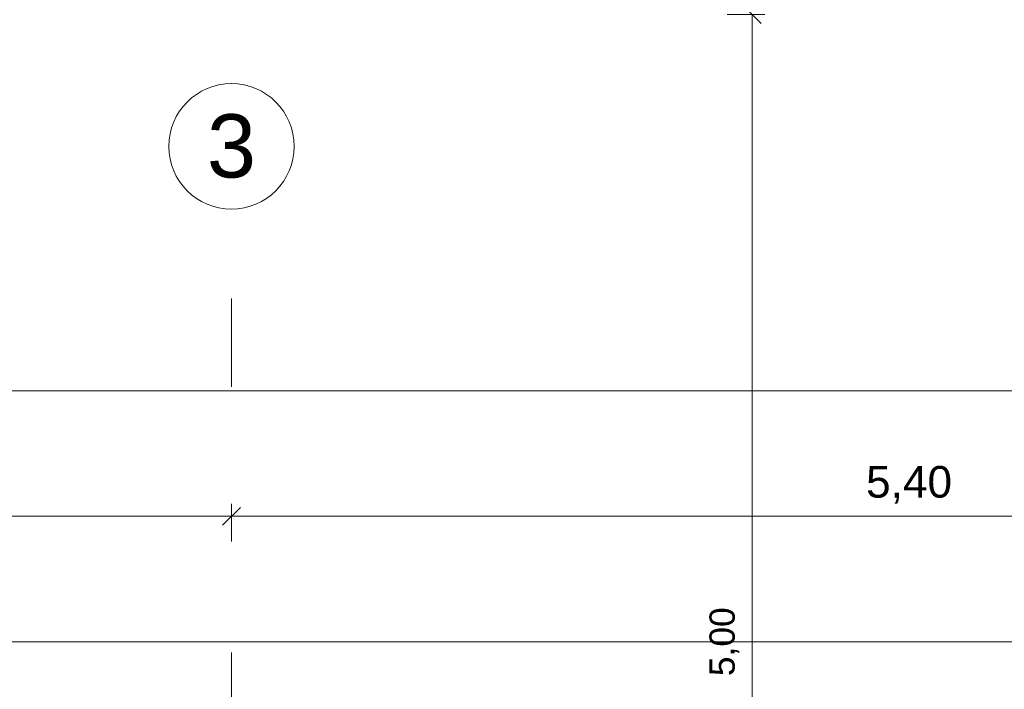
# Model space of a CAD drawing. Header units: metres. Extents: x -167 to 152, y -127 to 99.
# Tile 179 of 225: x -11.64 to -7.72, y 2.99 to 5.66. Entities that reach past the tile are written whole.
import ezdxf

# ---------------------------------------------------------------- set-up
doc = ezdxf.new("R2010")
doc.units = ezdxf.units.M
doc.header["$PDMODE"] = 1
doc.header["$PDSIZE"] = -2
doc.linetypes.add('Achsen 01', pattern=[5.291531, 3.175, -1.058062, 0.352704, -0.705764])
doc.layers.get('0').update_dxf_attribs({"lineweight": 25})
for name, color, linetype, lineweight in [('_GRU (2D)', 7, 'Continuous', 9), ('_OG 1 (2D)', 7, 'Continuous', 9), ('_OG 1 - B (3D)', 7, 'Continuous', 9), ('Bemaßung-Bemaßung', 7, 'Continuous', 9)]:
    doc.layers.add(name, color=color, linetype=linetype, lineweight=lineweight)
doc.layers.add('AV1-Achsen', color=1, linetype='Achsen 01', lineweight=18, true_color=0xff0000)
doc.layers.get('0').freeze()
doc.styles.add('Arial', font='arial.ttf')
doc.dimstyles.new('COE 50', dxfattribs={"dimtxt": 126.090495, "dimasz": 0.001414, "dimexe": 0.001, "dimexo": 0.01, "dimgap": 0.001, "dimtad": 1, "dimdec": 3, "dimtxsty": 'Arial', "dimblk": 'VW_SLASH-4', "dimblk1": 'VW_SLASH-4', "dimblk2": 'VW_SLASH-4', "dimcen": 0, "dimadec": 3, "dimazin": 0, "dimtfac": 0.8, "dimtdec": 3, "dimtix": 1, "dimtmove": 0, "dimatfit": 0, "dimldrblk": 'VW_SLASH-3', "dimfxl": 0.002, "dimfxlon": 1, "dimfrac": 2, "dimtolj": 1, "dimarcsym": 0})

# ---------------------------------------------------------------- blocks, each defined once
blk = doc.blocks.new('VW_SLASH-4')
at = {"color": 0, "linetype": 'ByBlock', "lineweight": -2, "transparency": 16777216}
blk.add_line((0, 0), (-1, 0), dxfattribs=at)
at = {"color": 0, "linetype": 'Continuous', "lineweight": 15, "transparency": 16777216, "flags": 128}
blk.add_lwpolyline([(0.5, 0.5), (-0.5, -0.5)], dxfattribs=at)
blk = doc.blocks.new('*D66')
at = {"layer": 'Bemaßung-Bemaßung', "color": 0, "lineweight": -2}
for p, q in [((-8.825, 5.675), (-8.675, 5.675)), ((-8.725, 5.6043), (-8.725, 0.7457)), ((-8.825, 0.675), (-8.675, 0.675))]:
    blk.add_line(p, q, dxfattribs=at)
at = {"layer": 'Defpoints', "color": 0}
for p in [(-10.725, 5.675), (-10.725, 0.675), (-8.725, 0.675)]:
    blk.add_point(p, dxfattribs=at)
at = {"layer": 'Bemaßung-Bemaßung', "color": 0, "lineweight": -2, "xscale": 0.070693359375, "yscale": 0.070693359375, "zscale": 0.070693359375}
for p, rotation in [((-8.725, 5.675), 90), ((-8.725, 0.675), 270)]:
    blk.add_blockref('VW_SLASH-4', p, dxfattribs=dict(at, rotation=rotation))
at = {"layer": 'Bemaßung-Bemaßung', "color": 0, "insert": (-8.8356, 3.175), "char_height": 0.10087, "attachment_point": 5, "rotation": 90, "style": 'Arial'}
blk.add_mtext('\\A1;5,00', dxfattribs=at)
blk = doc.blocks.new('VW_SLASH-3')
at = {"color": 0, "linetype": 'ByBlock', "lineweight": -2, "transparency": 16777216}
blk.add_line((0, 0), (-1, 0), dxfattribs=at)
at = {"color": 0, "linetype": 'Continuous', "lineweight": 15, "transparency": 16777216, "flags": 128}
blk.add_lwpolyline([(0.5, 0.5), (-0.5, -0.5)], dxfattribs=at)
blk = doc.blocks.new('*D1748')
at = {"layer": 'Bemaßung-Bemaßung', "color": 0, "lineweight": -2}
for p, q in [((-39.825, 3.075), (-39.825, 3.225)), ((0.675, 3.075), (0.675, 3.225)), ((-39.7543, 3.175), (0.6043, 3.175))]:
    blk.add_line(p, q, dxfattribs=at)
at = {"layer": 'Defpoints', "color": 0}
for p in [(0.675, 3.175), (-39.825, 0), (0.675, 0)]:
    blk.add_point(p, dxfattribs=at)
at = {"layer": 'Bemaßung-Bemaßung', "color": 0, "lineweight": -2, "xscale": 0.070693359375, "yscale": 0.070693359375, "zscale": 0.070693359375, "rotation": 180}
blk.add_blockref('VW_SLASH-4', (-39.825, 3.175), dxfattribs=at)
at = {"layer": 'Bemaßung-Bemaßung', "color": 0, "lineweight": -2, "xscale": 0.070693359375, "yscale": 0.070693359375, "zscale": 0.070693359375}
blk.add_blockref('VW_SLASH-4', (0.675, 3.175), dxfattribs=at)
at = {"layer": 'Bemaßung-Bemaßung', "color": 0, "insert": (-19.575, 3.3008), "char_height": 0.12609, "attachment_point": 5, "style": 'Arial'}
blk.add_mtext('\\A1;40,50', dxfattribs=at)
blk = doc.blocks.new('*D1753')
at = {"layer": 'Bemaßung-Bemaßung', "color": 0, "lineweight": -2}
for p, q in [((-16.2, 3.575), (-16.2, 3.725)), ((-10.8, 3.575), (-10.8, 3.725)), ((-10.8707, 3.675), (-16.1293, 3.675))]:
    blk.add_line(p, q, dxfattribs=at)
at = {"layer": 'Defpoints', "color": 0}
for p in [(-16.2, 3.675), (-16.2, 0), (-10.8, 0)]:
    blk.add_point(p, dxfattribs=at)
at = {"layer": 'Bemaßung-Bemaßung', "color": 0, "lineweight": -2, "xscale": 0.070693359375, "yscale": 0.070693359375, "zscale": 0.070693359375, "rotation": 180}
blk.add_blockref('VW_SLASH-4', (-16.2, 3.675), dxfattribs=at)
at = {"layer": 'Bemaßung-Bemaßung', "color": 0, "lineweight": -2, "xscale": 0.070693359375, "yscale": 0.070693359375, "zscale": 0.070693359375}
blk.add_blockref('VW_SLASH-4', (-10.8, 3.675), dxfattribs=at)
at = {"layer": 'Bemaßung-Bemaßung', "color": 0, "insert": (-13.5, 3.8008), "char_height": 0.12609, "attachment_point": 5, "style": 'Arial'}
blk.add_mtext('\\A1;5,40', dxfattribs=at)
blk = doc.blocks.new('*D1754')
at = {"layer": 'Bemaßung-Bemaßung', "color": 0, "lineweight": -2}
for p, q in [((-10.8, 3.575), (-10.8, 3.725)), ((-5.4, 3.575), (-5.4, 3.725)), ((-5.4707, 3.675), (-10.7293, 3.675))]:
    blk.add_line(p, q, dxfattribs=at)
at = {"layer": 'Defpoints', "color": 0}
for p in [(-10.8, 3.675), (-10.8, 0), (-5.4, 0)]:
    blk.add_point(p, dxfattribs=at)
at = {"layer": 'Bemaßung-Bemaßung', "color": 0, "lineweight": -2, "xscale": 0.070693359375, "yscale": 0.070693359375, "zscale": 0.070693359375}
for p, rotation in [((-10.8, 3.675), 180), ((-5.4, 3.675), 360)]:
    blk.add_blockref('VW_SLASH-4', p, dxfattribs=dict(at, rotation=rotation))
at = {"layer": 'Bemaßung-Bemaßung', "color": 0, "insert": (-8.1, 3.8008), "char_height": 0.12609, "attachment_point": 5, "style": 'Arial'}
blk.add_mtext('\\A1;5,40', dxfattribs=at)
blk = doc.blocks.new('*D1756')
at = {"layer": 'Bemaßung-Bemaßung', "color": 0, "lineweight": -2}
for p, q in [((-39.15, 4.075), (-39.15, 4.225)), ((0, 4.075), (0, 4.225)), ((-39.0793, 4.175), (-0.0707, 4.175))]:
    blk.add_line(p, q, dxfattribs=at)
at = {"layer": 'Defpoints', "color": 0}
for p in [(0, 4.175), (-39.15, 0), (0, 0)]:
    blk.add_point(p, dxfattribs=at)
at = {"layer": 'Bemaßung-Bemaßung', "color": 0, "lineweight": -2, "xscale": 0.070693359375, "yscale": 0.070693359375, "zscale": 0.070693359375, "rotation": 180}
blk.add_blockref('VW_SLASH-4', (-39.15, 4.175), dxfattribs=at)
at = {"layer": 'Bemaßung-Bemaßung', "color": 0, "lineweight": -2, "xscale": 0.070693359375, "yscale": 0.070693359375, "zscale": 0.070693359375}
blk.add_blockref('VW_SLASH-4', (0, 4.175), dxfattribs=at)
at = {"layer": 'Bemaßung-Bemaßung', "color": 0, "insert": (-19.575, 4.3159), "char_height": 0.15131, "attachment_point": 5, "style": 'Arial'}
blk.add_mtext('\\A1;39,15', dxfattribs=at)
blk = doc.blocks.new('Group-746')
at = {"layer": 'AV1-Achsen'}
blk.add_line((-10.8, -26.5), (-10.8, 4.9), dxfattribs=at)
at = {"layer": 'AV1-Achsen', "linetype": 'Continuous'}
blk.add_circle((-10.8, 5.15), 0.25, dxfattribs=at)
at = {"layer": 'AV1-Achsen', "insert": (-10.8, 5.15), "char_height": 0.2522, "attachment_point": 5, "line_spacing_factor": 0.969122, "style": 'Arial'}
blk.add_mtext('3', dxfattribs=at)
blk = doc.blocks.new('GRU (2D)')
at = {"layer": 'AV1-Achsen', "color": 7}
blk.add_blockref('Group-746', (0, 0), dxfattribs=at)
blk = doc.blocks.new('OG 1 - B (3D)')
at = {"layer": 'Bemaßung-Bemaßung'}
dim = blk.add_linear_dim(base=(-8.725, 0.675), p1=(-10.725, 5.675), p2=(-10.725, 0.675), angle=270, text='5,00', dimstyle='COE 50', override={"dimtxt": 0.100872, "dimasz": 0.070693, "dimexe": 0.05, "dimgap": 0.05, "dimpost": '<>', "dimtxsty": 'Arial', "dimtmove": 2, "dimfxl": 0.1}, dxfattribs=at)
dim.commit()
dim.dimension.update_dxf_attribs({"geometry": '*D66', "text_midpoint": (-8.8356, 3.175)})
blk = doc.blocks.new('OG 1 (2D)')
at = {"layer": 'Bemaßung-Bemaßung', "color": 1}
dim = blk.add_linear_dim(base=(0, 4.175), p1=(-39.15, 0), p2=(0, 0), text='39,15', dimstyle='COE 50', override={"dimtxt": 0.151309, "dimasz": 0.070693, "dimexe": 0.05, "dimgap": 0.05, "dimpost": '<>', "dimtxsty": 'Arial', "dimtmove": 2, "dimfxl": 0.1}, dxfattribs=at)
dim.commit()
dim.dimension.update_dxf_attribs({"geometry": '*D1756', "text_midpoint": (-19.575, 4.3159)})
for p1, p2, picture, middle in [((-10.8, 0), (-16.2, 0), '*D1753', (-13.5, 3.8008)), ((-5.4, 0), (-10.8, 0), '*D1754', (-8.1, 3.8008))]:
    dim = blk.add_aligned_dim(p1=p1, p2=p2, distance=-3.675, text='5,40', dimstyle='COE 50', override={"dimtxt": 0.12609, "dimasz": 0.070693, "dimexe": 0.05, "dimgap": 0.05, "dimpost": '<>', "dimtxsty": 'Arial', "dimtmove": 2, "dimfxl": 0.1}, dxfattribs=at)
    dim.commit()
    dim.dimension.update_dxf_attribs({"geometry": picture, "text_midpoint": middle})
at = {"layer": 'Bemaßung-Bemaßung'}
dim = blk.add_linear_dim(base=(0.675, 3.175), p1=(-39.825, 0), p2=(0.675, 0), text='40,50', dimstyle='COE 50', override={"dimtxt": 0.12609, "dimasz": 0.070693, "dimexe": 0.05, "dimgap": 0.05, "dimpost": '<>', "dimtxsty": 'Arial', "dimtmove": 2, "dimfxl": 0.1}, dxfattribs=at)
dim.commit()
dim.dimension.update_dxf_attribs({"geometry": '*D1748', "text_midpoint": (-19.575, 3.3008)})

msp = doc.modelspace()

# ---------------------------------------------------------------- block references
at = {"layer": '_OG 1 - B (3D)'}
msp.add_blockref('OG 1 - B (3D)', (0, 0), dxfattribs=at)

# ---------------------------------------------------------------- next in the draw order: block references
at = {"layer": '_OG 1 (2D)'}
msp.add_blockref('OG 1 (2D)', (0, 0), dxfattribs=at)

# ---------------------------------------------------------------- next in the draw order: block references
at = {"layer": '_GRU (2D)'}
msp.add_blockref('GRU (2D)', (0, 0), dxfattribs=at)

doc.saveas('drawing.dxf')
